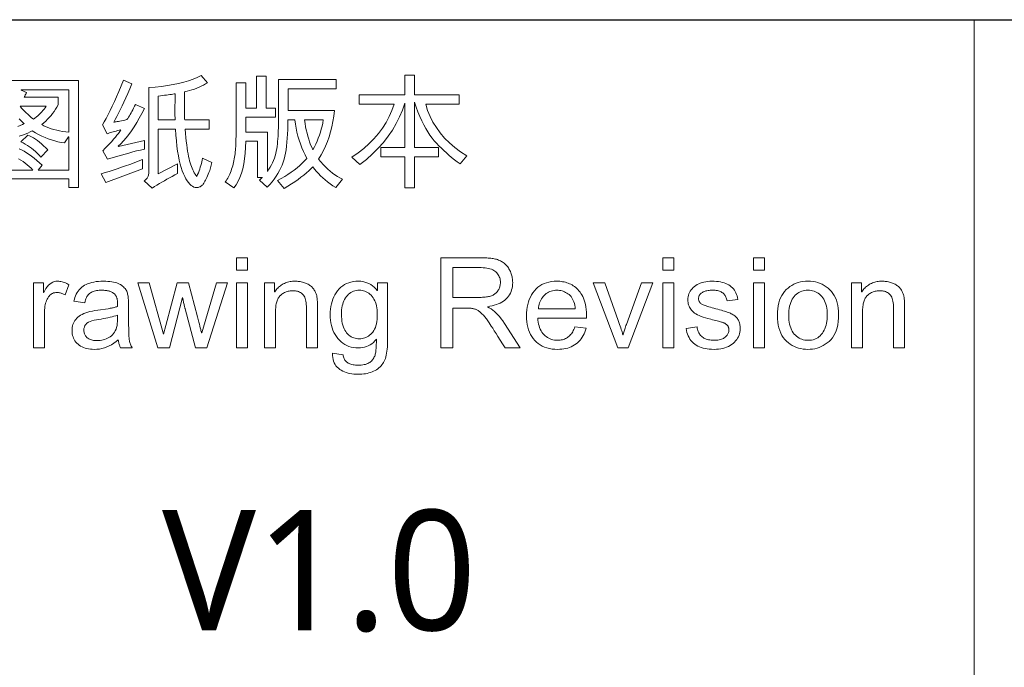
# Model space of a CAD drawing. Header units: millimetres. Extents: x 2163 to 2692, y -1564 to -1190.
# Tile 33 of 48: x 2630 to 2654, y -1517 to -1502. Entities that reach past the tile are written whole.
import ezdxf

# ---------------------------------------------------------------- set-up
doc = ezdxf.new("R2010")
doc.units = ezdxf.units.MM
doc.styles.get("Standard").update_dxf_attribs({"font": 'AcadEref.ttf'})

msp = doc.modelspace()

# ---------------------------------------------------------------- linework, layer by layer
at = {"color": 7, "lineweight": 25}
msp.add_line((2466.025, -1501.634), (2679.145, -1501.634), dxfattribs=at)
at = {"color": 7, "lineweight": 13}
msp.add_line((2653.081, -1549.154), (2653.081, -1501.634), dxfattribs=at)
for points in [[(2631.581, -1505.659), (2631.351, -1505.659), (2631.351, -1505.451), (2629.525, -1505.451), (2629.525, -1505.659), (2629.298, -1505.659), (2629.298, -1503.094), (2631.581, -1503.094)], [(2633.165, -1504.735), (2633.069, -1504.759), (2632.976, -1504.782), (2632.883, -1504.806), (2632.792, -1504.831), (2632.703, -1504.855), (2632.614, -1504.88), (2632.527, -1504.904), (2632.442, -1504.929), (2632.358, -1504.954), (2632.275, -1504.98), (2632.166, -1504.778), (2632.225, -1504.718), (2632.28, -1504.66), (2632.332, -1504.605), (2632.38, -1504.551), (2632.425, -1504.5), (2632.467, -1504.451), (2632.505, -1504.404), (2632.539, -1504.359), (2632.57, -1504.317), (2632.597, -1504.277), (2632.559, -1504.286), (2632.521, -1504.295), (2632.485, -1504.304), (2632.451, -1504.313), (2632.417, -1504.322), (2632.385, -1504.332), (2632.354, -1504.341), (2632.324, -1504.35), (2632.296, -1504.359), (2632.269, -1504.368), (2632.154, -1504.159), (2632.199, -1504.083), (2632.246, -1504.001), (2632.294, -1503.911), (2632.343, -1503.814), (2632.393, -1503.71), (2632.445, -1503.599), (2632.497, -1503.48), (2632.55, -1503.355), (2632.605, -1503.222), (2632.661, -1503.082), (2632.865, -1503.176), (2632.815, -1503.292), (2632.765, -1503.403), (2632.718, -1503.509), (2632.672, -1503.608), (2632.627, -1503.703), (2632.584, -1503.792), (2632.543, -1503.875), (2632.503, -1503.953), (2632.465, -1504.026), (2632.428, -1504.093), (2632.443, -1504.09), (2632.462, -1504.087), (2632.484, -1504.083), (2632.51, -1504.078), (2632.54, -1504.072), (2632.574, -1504.066), (2632.611, -1504.058), (2632.652, -1504.049), (2632.696, -1504.04), (2632.745, -1504.029), (2632.764, -1504), (2632.783, -1503.97), (2632.802, -1503.938), (2632.822, -1503.904), (2632.842, -1503.869), (2632.863, -1503.832), (2632.883, -1503.793), (2632.904, -1503.752), (2632.925, -1503.71), (2632.947, -1503.667), (2633.162, -1503.764), (2633.101, -1503.884), (2633.04, -1503.997), (2632.978, -1504.103), (2632.916, -1504.204), (2632.854, -1504.297), (2632.791, -1504.385), (2632.727, -1504.465), (2632.663, -1504.54), (2632.599, -1504.607), (2632.534, -1504.669), (2632.54, -1504.676), (2633.165, -1504.53)], [(2634.778, -1505.056), (2634.731, -1505.249), (2634.713, -1505.296), (2634.695, -1505.339), (2634.678, -1505.379), (2634.661, -1505.416), (2634.645, -1505.45), (2634.63, -1505.481), (2634.615, -1505.509), (2634.601, -1505.534), (2634.588, -1505.556), (2634.575, -1505.574), (2634.562, -1505.59), (2634.548, -1505.605), (2634.534, -1505.617), (2634.519, -1505.628), (2634.503, -1505.638), (2634.487, -1505.645), (2634.47, -1505.651), (2634.453, -1505.655), (2634.434, -1505.658), (2634.416, -1505.659), (2634.382, -1505.655), (2634.35, -1505.646), (2634.317, -1505.629), (2634.285, -1505.606), (2634.253, -1505.576), (2634.222, -1505.54), (2634.191, -1505.497), (2634.16, -1505.448), (2634.13, -1505.392), (2634.1, -1505.329), (2634.072, -1505.259), (2634.045, -1505.181), (2634.021, -1505.095), (2633.998, -1505), (2633.978, -1504.896), (2633.96, -1504.785), (2633.945, -1504.665), (2633.931, -1504.537), (2633.919, -1504.401), (2633.91, -1504.256), (2633.496, -1504.256), (2633.496, -1505.33), (2633.957, -1505.094), (2633.957, -1505.324), (2633.892, -1505.358), (2633.828, -1505.392), (2633.765, -1505.427), (2633.703, -1505.461), (2633.642, -1505.496), (2633.582, -1505.53), (2633.523, -1505.565), (2633.465, -1505.6), (2633.408, -1505.635), (2633.352, -1505.671), (2633.159, -1505.494), (2633.179, -1505.481), (2633.197, -1505.468), (2633.214, -1505.453), (2633.228, -1505.438), (2633.239, -1505.421), (2633.249, -1505.403), (2633.257, -1505.385), (2633.262, -1505.365), (2633.265, -1505.344), (2633.266, -1505.321), (2633.266, -1503.26), (2633.424, -1503.249), (2633.575, -1503.233), (2633.718, -1503.214), (2633.855, -1503.191), (2633.985, -1503.164), (2634.107, -1503.133), (2634.223, -1503.098), (2634.331, -1503.059), (2634.433, -1503.017), (2634.527, -1502.97), (2634.679, -1503.145), (2634.63, -1503.174), (2634.579, -1503.202), (2634.527, -1503.228), (2634.474, -1503.252), (2634.419, -1503.275), (2634.363, -1503.296), (2634.305, -1503.316), (2634.246, -1503.334), (2634.186, -1503.351), (2634.124, -1503.366), (2634.124, -1503.482), (2634.124, -1503.587), (2634.124, -1503.681), (2634.125, -1503.765), (2634.125, -1503.837), (2634.126, -1503.898), (2634.127, -1503.949), (2634.128, -1503.989), (2634.129, -1504.017), (2634.13, -1504.035), (2634.715, -1504.035), (2634.715, -1504.256), (2634.138, -1504.256), (2634.148, -1504.359), (2634.158, -1504.455), (2634.168, -1504.546), (2634.178, -1504.632), (2634.189, -1504.711), (2634.2, -1504.785), (2634.212, -1504.852), (2634.224, -1504.914), (2634.236, -1504.97), (2634.249, -1505.021), (2634.262, -1505.067), (2634.277, -1505.112), (2634.292, -1505.154), (2634.307, -1505.194), (2634.324, -1505.233), (2634.342, -1505.269), (2634.36, -1505.303), (2634.379, -1505.335), (2634.399, -1505.365), (2634.42, -1505.394), (2634.439, -1505.349), (2634.458, -1505.305), (2634.474, -1505.261), (2634.49, -1505.217), (2634.505, -1505.174), (2634.518, -1505.13), (2634.53, -1505.086), (2634.541, -1505.043), (2634.55, -1504.999), (2634.558, -1504.956)], [(2637.916, -1505.46), (2637.754, -1505.659), (2637.686, -1505.615), (2637.621, -1505.57), (2637.559, -1505.523), (2637.5, -1505.475), (2637.444, -1505.426), (2637.391, -1505.376), (2637.34, -1505.324), (2637.293, -1505.271), (2637.249, -1505.216), (2637.208, -1505.161), (2637.16, -1505.21), (2637.107, -1505.26), (2637.05, -1505.31), (2636.988, -1505.361), (2636.921, -1505.413), (2636.85, -1505.465), (2636.774, -1505.518), (2636.693, -1505.572), (2636.607, -1505.626), (2636.517, -1505.681), (2636.36, -1505.489), (2636.447, -1505.442), (2636.53, -1505.393), (2636.609, -1505.343), (2636.685, -1505.292), (2636.757, -1505.24), (2636.826, -1505.186), (2636.89, -1505.132), (2636.952, -1505.076), (2637.009, -1505.02), (2637.063, -1504.962), (2637.019, -1504.877), (2636.978, -1504.791), (2636.94, -1504.703), (2636.906, -1504.613), (2636.876, -1504.522), (2636.849, -1504.428), (2636.825, -1504.333), (2636.805, -1504.237), (2636.789, -1504.138), (2636.776, -1504.038), (2636.608, -1504.038), (2636.607, -1504.155), (2636.604, -1504.268), (2636.6, -1504.375), (2636.593, -1504.477), (2636.585, -1504.574), (2636.575, -1504.666), (2636.563, -1504.752), (2636.549, -1504.834), (2636.533, -1504.91), (2636.516, -1504.982), (2636.495, -1505.05), (2636.47, -1505.119), (2636.441, -1505.187), (2636.407, -1505.254), (2636.369, -1505.322), (2636.327, -1505.389), (2636.28, -1505.455), (2636.228, -1505.521), (2636.173, -1505.587), (2636.113, -1505.653), (2635.926, -1505.481), (2635.935, -1505.472), (2635.944, -1505.465), (2635.952, -1505.457), (2635.959, -1505.451), (2635.967, -1505.444), (2635.973, -1505.438), (2635.979, -1505.432), (2635.985, -1505.427), (2635.99, -1505.422), (2635.995, -1505.417), (2635.88, -1505.417), (2635.88, -1504.549), (2635.596, -1504.549), (2635.592, -1504.697), (2635.583, -1504.836), (2635.568, -1504.968), (2635.548, -1505.092), (2635.523, -1505.208), (2635.492, -1505.315), (2635.455, -1505.415), (2635.413, -1505.507), (2635.366, -1505.591), (2635.313, -1505.668), (2635.105, -1505.523), (2635.125, -1505.496), (2635.144, -1505.467), (2635.163, -1505.436), (2635.18, -1505.404), (2635.197, -1505.371), (2635.213, -1505.336), (2635.229, -1505.299), (2635.243, -1505.262), (2635.257, -1505.222), (2635.27, -1505.181), (2635.282, -1505.14), (2635.293, -1505.098), (2635.304, -1505.057), (2635.313, -1505.015), (2635.321, -1504.973), (2635.329, -1504.932), (2635.335, -1504.89), (2635.341, -1504.848), (2635.345, -1504.806), (2635.349, -1504.764), (2635.352, -1504.72), (2635.354, -1504.671), (2635.357, -1504.617), (2635.359, -1504.558), (2635.361, -1504.495), (2635.362, -1504.426), (2635.363, -1504.353), (2635.364, -1504.275), (2635.364, -1504.192), (2635.364, -1504.104), (2635.364, -1503.151), (2635.596, -1503.151), (2635.596, -1503.755), (2635.856, -1503.755), (2635.856, -1502.992), (2636.085, -1502.992), (2636.085, -1503.755), (2636.312, -1503.755), (2636.312, -1503.975), (2635.596, -1503.975), (2635.596, -1504.328), (2636.119, -1504.328), (2636.119, -1505.273), (2636.153, -1505.222), (2636.185, -1505.17), (2636.213, -1505.118), (2636.24, -1505.065), (2636.263, -1505.011), (2636.284, -1504.957), (2636.302, -1504.901), (2636.317, -1504.845), (2636.329, -1504.788), (2636.339, -1504.731), (2636.347, -1504.672), (2636.354, -1504.612), (2636.36, -1504.551), (2636.366, -1504.49), (2636.371, -1504.427), (2636.374, -1504.363), (2636.377, -1504.297), (2636.379, -1504.231), (2636.381, -1504.164), (2636.381, -1504.096), (2636.381, -1503.067), (2637.766, -1503.067), (2637.766, -1503.29), (2636.611, -1503.29), (2636.611, -1503.813), (2637.726, -1503.813), (2637.71, -1503.945), (2637.688, -1504.074), (2637.662, -1504.2), (2637.631, -1504.321), (2637.595, -1504.44), (2637.554, -1504.554), (2637.509, -1504.665), (2637.458, -1504.773), (2637.403, -1504.876), (2637.343, -1504.977), (2637.397, -1505.042), (2637.451, -1505.104), (2637.507, -1505.162), (2637.563, -1505.216), (2637.62, -1505.266), (2637.677, -1505.313), (2637.736, -1505.355), (2637.795, -1505.394), (2637.855, -1505.429)], [(2640.901, -1504.901), (2640.738, -1505.094), (2640.669, -1505.043), (2640.602, -1504.991), (2640.537, -1504.937), (2640.473, -1504.883), (2640.411, -1504.827), (2640.35, -1504.771), (2640.29, -1504.713), (2640.232, -1504.655), (2640.176, -1504.596), (2640.121, -1504.535), (2640.068, -1504.471), (2640.016, -1504.401), (2639.965, -1504.324), (2639.915, -1504.241), (2639.867, -1504.152), (2639.819, -1504.056), (2639.773, -1503.954), (2639.729, -1503.846), (2639.685, -1503.732), (2639.643, -1503.611), (2639.643, -1504.7), (2640.225, -1504.7), (2640.225, -1504.919), (2639.643, -1504.919), (2639.643, -1505.662), (2639.413, -1505.662), (2639.413, -1504.919), (2638.834, -1504.919), (2638.834, -1504.7), (2639.41, -1504.7), (2639.41, -1503.634), (2639.354, -1503.803), (2639.286, -1503.966), (2639.207, -1504.125), (2639.116, -1504.28), (2639.014, -1504.43), (2638.9, -1504.575), (2638.775, -1504.715), (2638.638, -1504.851), (2638.49, -1504.983), (2638.33, -1505.109), (2638.143, -1504.929), (2638.291, -1504.827), (2638.429, -1504.72), (2638.556, -1504.606), (2638.673, -1504.488), (2638.78, -1504.363), (2638.876, -1504.233), (2638.963, -1504.098), (2639.039, -1503.957), (2639.104, -1503.81), (2639.16, -1503.658), (2638.321, -1503.658), (2638.321, -1503.438), (2639.413, -1503.438), (2639.413, -1502.964), (2639.643, -1502.964), (2639.643, -1503.438), (2640.72, -1503.438), (2640.72, -1503.658), (2639.914, -1503.658), (2639.961, -1503.808), (2640.019, -1503.952), (2640.088, -1504.09), (2640.17, -1504.223), (2640.263, -1504.35), (2640.367, -1504.472), (2640.483, -1504.588), (2640.611, -1504.698), (2640.75, -1504.803)], [(2631.351, -1504.328), (2631.351, -1503.315), (2630.205, -1503.315), (2630.205, -1503.321), (2630.337, -1503.378), (2630.333, -1503.387), (2630.328, -1503.397), (2630.323, -1503.407), (2630.318, -1503.417), (2630.312, -1503.428), (2630.305, -1503.439), (2630.299, -1503.451), (2630.292, -1503.464), (2630.284, -1503.477), (2630.277, -1503.49), (2631.094, -1503.49), (2631.094, -1503.677), (2631.064, -1503.731), (2631.032, -1503.783), (2630.998, -1503.834), (2630.961, -1503.884), (2630.923, -1503.932), (2630.882, -1503.978), (2630.84, -1504.023), (2630.795, -1504.067), (2630.748, -1504.109), (2630.7, -1504.15), (2630.753, -1504.179), (2630.809, -1504.206), (2630.868, -1504.23), (2630.929, -1504.251), (2630.993, -1504.27), (2631.059, -1504.287), (2631.128, -1504.301), (2631.2, -1504.313), (2631.274, -1504.322)], [(2633.904, -1503.41), (2633.876, -1503.415), (2633.845, -1503.42), (2633.811, -1503.425), (2633.774, -1503.43), (2633.734, -1503.435), (2633.692, -1503.441), (2633.647, -1503.446), (2633.6, -1503.452), (2633.549, -1503.459), (2633.496, -1503.465), (2633.496, -1504.035), (2633.9, -1504.035), (2633.899, -1504.014), (2633.898, -1503.992), (2633.898, -1503.97), (2633.897, -1503.948), (2633.896, -1503.925), (2633.896, -1503.902), (2633.896, -1503.879), (2633.896, -1503.855), (2633.895, -1503.83), (2633.895, -1503.805), (2633.895, -1503.775), (2633.896, -1503.742), (2633.896, -1503.707), (2633.897, -1503.671), (2633.898, -1503.632), (2633.899, -1503.592), (2633.9, -1503.549), (2633.901, -1503.505), (2633.903, -1503.459)], [(2630.807, -1503.709), (2630.185, -1503.709), (2630.199, -1503.73), (2630.217, -1503.752), (2630.238, -1503.777), (2630.264, -1503.804), (2630.293, -1503.834), (2630.327, -1503.867), (2630.364, -1503.901), (2630.405, -1503.939), (2630.45, -1503.978), (2630.499, -1504.02), (2630.536, -1503.994), (2630.571, -1503.966), (2630.606, -1503.938), (2630.638, -1503.908), (2630.67, -1503.878), (2630.7, -1503.846), (2630.729, -1503.814), (2630.756, -1503.78), (2630.782, -1503.745)], [(2637.455, -1504.038), (2637.006, -1504.038), (2637.018, -1504.121), (2637.032, -1504.202), (2637.048, -1504.279), (2637.066, -1504.355), (2637.085, -1504.428), (2637.106, -1504.498), (2637.129, -1504.566), (2637.153, -1504.631), (2637.18, -1504.694), (2637.208, -1504.754), (2637.244, -1504.686), (2637.277, -1504.617), (2637.308, -1504.547), (2637.337, -1504.477), (2637.363, -1504.406), (2637.387, -1504.334), (2637.407, -1504.261), (2637.426, -1504.187), (2637.442, -1504.113)], [(2630.85, -1504.757), (2630.677, -1504.927), (2630.636, -1504.88), (2630.593, -1504.836), (2630.549, -1504.793), (2630.503, -1504.753), (2630.456, -1504.716), (2630.407, -1504.68), (2630.357, -1504.647), (2630.306, -1504.616), (2630.253, -1504.588), (2630.199, -1504.561), (2630.364, -1504.403), (2630.409, -1504.421), (2630.454, -1504.443), (2630.501, -1504.469), (2630.548, -1504.498), (2630.596, -1504.532), (2630.645, -1504.569), (2630.695, -1504.61), (2630.746, -1504.655), (2630.798, -1504.704)], [(2633.119, -1505.212), (2632.235, -1505.538), (2632.123, -1505.33), (2632.219, -1505.301), (2632.316, -1505.271), (2632.414, -1505.24), (2632.512, -1505.208), (2632.611, -1505.174), (2632.711, -1505.14), (2632.812, -1505.104), (2632.914, -1505.067), (2633.016, -1505.029), (2633.119, -1504.99)], [(2635.637, -1507.643), (2635.372, -1507.643), (2635.372, -1507.343), (2635.637, -1507.343)], [(2642.18, -1509.503), (2641.821, -1509.503), (2641.759, -1509.405), (2641.702, -1509.315), (2641.649, -1509.232), (2641.602, -1509.158), (2641.559, -1509.091), (2641.522, -1509.033), (2641.489, -1508.982), (2641.461, -1508.939), (2641.438, -1508.904), (2641.42, -1508.877), (2641.404, -1508.854), (2641.388, -1508.831), (2641.372, -1508.81), (2641.356, -1508.789), (2641.34, -1508.769), (2641.323, -1508.749), (2641.307, -1508.73), (2641.29, -1508.712), (2641.273, -1508.694), (2641.256, -1508.677), (2641.239, -1508.661), (2641.222, -1508.646), (2641.205, -1508.633), (2641.188, -1508.62), (2641.172, -1508.609), (2641.156, -1508.599), (2641.14, -1508.59), (2641.124, -1508.583), (2641.109, -1508.577), (2641.094, -1508.572), (2641.078, -1508.567), (2641.061, -1508.564), (2641.044, -1508.56), (2641.025, -1508.558), (2641.005, -1508.555), (2640.985, -1508.553), (2640.963, -1508.552), (2640.941, -1508.55), (2640.917, -1508.55), (2640.893, -1508.55), (2640.563, -1508.55), (2640.563, -1509.503), (2640.277, -1509.503), (2640.277, -1507.343), (2641.233, -1507.343), (2641.271, -1507.343), (2641.309, -1507.344), (2641.345, -1507.345), (2641.38, -1507.347), (2641.413, -1507.349), (2641.445, -1507.352), (2641.476, -1507.355), (2641.506, -1507.359), (2641.534, -1507.363), (2641.561, -1507.368), (2641.588, -1507.373), (2641.613, -1507.38), (2641.638, -1507.388), (2641.662, -1507.397), (2641.686, -1507.407), (2641.709, -1507.418), (2641.731, -1507.43), (2641.753, -1507.443), (2641.774, -1507.458), (2641.794, -1507.473), (2641.814, -1507.49), (2641.833, -1507.507), (2641.85, -1507.525), (2641.867, -1507.544), (2641.883, -1507.564), (2641.898, -1507.585), (2641.912, -1507.606), (2641.925, -1507.629), (2641.937, -1507.652), (2641.948, -1507.676), (2641.958, -1507.7), (2641.968, -1507.725), (2641.976, -1507.75), (2641.983, -1507.776), (2641.989, -1507.801), (2641.993, -1507.827), (2641.997, -1507.854), (2642, -1507.88), (2642.001, -1507.907), (2642.002, -1507.934), (2642, -1507.982), (2641.996, -1508.028), (2641.988, -1508.072), (2641.977, -1508.114), (2641.963, -1508.154), (2641.946, -1508.193), (2641.926, -1508.229), (2641.903, -1508.264), (2641.877, -1508.296), (2641.847, -1508.327), (2641.815, -1508.356), (2641.78, -1508.382), (2641.742, -1508.407), (2641.701, -1508.429), (2641.657, -1508.449), (2641.611, -1508.466), (2641.561, -1508.482), (2641.509, -1508.495), (2641.454, -1508.507), (2641.396, -1508.516), (2641.396, -1508.522), (2641.44, -1508.543), (2641.482, -1508.568), (2641.524, -1508.597), (2641.565, -1508.631), (2641.606, -1508.668), (2641.647, -1508.709), (2641.687, -1508.755), (2641.726, -1508.804), (2641.765, -1508.857), (2641.803, -1508.915)], [(2645.868, -1507.643), (2645.603, -1507.643), (2645.603, -1507.343), (2645.868, -1507.343)], [(2648.047, -1507.643), (2647.782, -1507.643), (2647.782, -1507.343), (2648.047, -1507.343)], [(2640.563, -1508.293), (2641.175, -1508.293), (2641.212, -1508.293), (2641.247, -1508.292), (2641.28, -1508.29), (2641.312, -1508.288), (2641.342, -1508.285), (2641.37, -1508.282), (2641.397, -1508.278), (2641.423, -1508.273), (2641.447, -1508.268), (2641.469, -1508.262), (2641.491, -1508.255), (2641.511, -1508.246), (2641.53, -1508.237), (2641.549, -1508.227), (2641.567, -1508.215), (2641.584, -1508.202), (2641.6, -1508.188), (2641.615, -1508.173), (2641.629, -1508.156), (2641.643, -1508.139), (2641.655, -1508.12), (2641.666, -1508.101), (2641.676, -1508.082), (2641.684, -1508.062), (2641.691, -1508.042), (2641.697, -1508.021), (2641.702, -1508), (2641.705, -1507.978), (2641.707, -1507.956), (2641.707, -1507.934), (2641.706, -1507.905), (2641.703, -1507.877), (2641.698, -1507.849), (2641.69, -1507.823), (2641.68, -1507.797), (2641.669, -1507.773), (2641.655, -1507.749), (2641.638, -1507.726), (2641.62, -1507.704), (2641.6, -1507.683), (2641.577, -1507.664), (2641.551, -1507.646), (2641.523, -1507.631), (2641.491, -1507.617), (2641.457, -1507.606), (2641.42, -1507.597), (2641.381, -1507.589), (2641.338, -1507.584), (2641.293, -1507.581), (2641.245, -1507.58), (2640.563, -1507.58)], [(2631.352, -1507.988), (2631.261, -1508.233), (2631.241, -1508.222), (2631.222, -1508.212), (2631.202, -1508.204), (2631.183, -1508.196), (2631.163, -1508.19), (2631.144, -1508.185), (2631.125, -1508.181), (2631.106, -1508.178), (2631.087, -1508.176), (2631.068, -1508.175), (2631.039, -1508.177), (2631.011, -1508.181), (2630.985, -1508.187), (2630.96, -1508.197), (2630.937, -1508.209), (2630.915, -1508.223), (2630.895, -1508.241), (2630.876, -1508.261), (2630.859, -1508.283), (2630.843, -1508.309), (2630.828, -1508.336), (2630.815, -1508.366), (2630.803, -1508.398), (2630.793, -1508.432), (2630.785, -1508.469), (2630.778, -1508.507), (2630.773, -1508.548), (2630.769, -1508.59), (2630.767, -1508.635), (2630.766, -1508.682), (2630.766, -1509.503), (2630.501, -1509.503), (2630.501, -1507.94), (2630.742, -1507.94), (2630.742, -1508.175), (2630.748, -1508.175), (2630.774, -1508.124), (2630.802, -1508.078), (2630.831, -1508.037), (2630.862, -1508.002), (2630.894, -1507.972), (2630.928, -1507.948), (2630.964, -1507.929), (2631.001, -1507.915), (2631.04, -1507.907), (2631.08, -1507.904), (2631.107, -1507.905), (2631.134, -1507.908), (2631.161, -1507.912), (2631.188, -1507.918), (2631.216, -1507.925), (2631.243, -1507.934), (2631.27, -1507.945), (2631.298, -1507.958), (2631.325, -1507.972)], [(2632.87, -1509.503), (2632.591, -1509.503), (2632.584, -1509.488), (2632.577, -1509.472), (2632.57, -1509.455), (2632.564, -1509.437), (2632.559, -1509.418), (2632.553, -1509.398), (2632.549, -1509.377), (2632.544, -1509.356), (2632.54, -1509.333), (2632.537, -1509.31), (2632.483, -1509.354), (2632.429, -1509.393), (2632.373, -1509.427), (2632.317, -1509.457), (2632.26, -1509.482), (2632.202, -1509.503), (2632.143, -1509.519), (2632.083, -1509.531), (2632.022, -1509.537), (2631.961, -1509.54), (2631.912, -1509.538), (2631.866, -1509.535), (2631.822, -1509.529), (2631.78, -1509.52), (2631.739, -1509.509), (2631.701, -1509.495), (2631.666, -1509.479), (2631.632, -1509.461), (2631.6, -1509.439), (2631.57, -1509.416), (2631.543, -1509.39), (2631.519, -1509.363), (2631.497, -1509.335), (2631.479, -1509.304), (2631.463, -1509.272), (2631.45, -1509.239), (2631.44, -1509.204), (2631.433, -1509.167), (2631.429, -1509.129), (2631.427, -1509.089), (2631.429, -1509.051), (2631.433, -1509.014), (2631.44, -1508.978), (2631.449, -1508.944), (2631.462, -1508.911), (2631.477, -1508.88), (2631.495, -1508.85), (2631.516, -1508.822), (2631.539, -1508.794), (2631.565, -1508.768), (2631.595, -1508.744), (2631.628, -1508.721), (2631.666, -1508.7), (2631.708, -1508.681), (2631.754, -1508.664), (2631.803, -1508.648), (2631.857, -1508.634), (2631.915, -1508.621), (2631.977, -1508.61), (2632.043, -1508.601), (2632.291, -1508.564), (2632.318, -1508.56), (2632.344, -1508.555), (2632.37, -1508.55), (2632.394, -1508.545), (2632.417, -1508.54), (2632.44, -1508.534), (2632.461, -1508.528), (2632.481, -1508.522), (2632.501, -1508.516), (2632.519, -1508.51), (2632.519, -1508.487), (2632.519, -1508.465), (2632.519, -1508.445), (2632.518, -1508.426), (2632.517, -1508.408), (2632.517, -1508.392), (2632.516, -1508.377), (2632.515, -1508.364), (2632.513, -1508.352), (2632.512, -1508.341), (2632.51, -1508.331), (2632.508, -1508.321), (2632.505, -1508.311), (2632.501, -1508.301), (2632.497, -1508.291), (2632.493, -1508.281), (2632.487, -1508.27), (2632.482, -1508.26), (2632.475, -1508.249), (2632.468, -1508.239), (2632.461, -1508.228), (2632.452, -1508.218), (2632.443, -1508.209), (2632.433, -1508.2), (2632.421, -1508.191), (2632.409, -1508.182), (2632.397, -1508.175), (2632.383, -1508.167), (2632.368, -1508.16), (2632.353, -1508.153), (2632.336, -1508.147), (2632.319, -1508.142), (2632.3, -1508.137), (2632.28, -1508.132), (2632.26, -1508.129), (2632.238, -1508.126), (2632.215, -1508.124), (2632.191, -1508.122), (2632.165, -1508.121), (2632.139, -1508.121), (2632.106, -1508.121), (2632.074, -1508.123), (2632.043, -1508.127), (2632.014, -1508.131), (2631.986, -1508.137), (2631.96, -1508.144), (2631.935, -1508.152), (2631.911, -1508.161), (2631.889, -1508.172), (2631.869, -1508.184), (2631.849, -1508.198), (2631.831, -1508.214), (2631.815, -1508.232), (2631.799, -1508.252), (2631.785, -1508.275), (2631.772, -1508.299), (2631.76, -1508.326), (2631.75, -1508.355), (2631.74, -1508.387), (2631.732, -1508.42), (2631.473, -1508.386), (2631.483, -1508.339), (2631.496, -1508.295), (2631.511, -1508.253), (2631.529, -1508.213), (2631.549, -1508.176), (2631.573, -1508.141), (2631.599, -1508.108), (2631.627, -1508.078), (2631.659, -1508.05), (2631.693, -1508.025), (2631.729, -1508.002), (2631.769, -1507.982), (2631.811, -1507.963), (2631.855, -1507.948), (2631.903, -1507.934), (2631.953, -1507.924), (2632.005, -1507.915), (2632.06, -1507.909), (2632.118, -1507.905), (2632.179, -1507.904), (2632.234, -1507.905), (2632.285, -1507.908), (2632.334, -1507.912), (2632.38, -1507.918), (2632.423, -1507.925), (2632.463, -1507.934), (2632.5, -1507.945), (2632.533, -1507.958), (2632.564, -1507.972), (2632.592, -1507.987), (2632.618, -1508.004), (2632.641, -1508.022), (2632.662, -1508.041), (2632.681, -1508.06), (2632.699, -1508.079), (2632.714, -1508.1), (2632.727, -1508.121), (2632.738, -1508.143), (2632.747, -1508.165), (2632.754, -1508.189), (2632.76, -1508.213), (2632.765, -1508.238), (2632.77, -1508.265), (2632.774, -1508.294), (2632.777, -1508.323), (2632.78, -1508.354), (2632.782, -1508.387), (2632.783, -1508.421), (2632.784, -1508.456), (2632.784, -1508.492), (2632.784, -1508.849), (2632.785, -1508.912), (2632.785, -1508.97), (2632.786, -1509.025), (2632.786, -1509.075), (2632.788, -1509.121), (2632.789, -1509.162), (2632.791, -1509.2), (2632.792, -1509.232), (2632.795, -1509.261), (2632.797, -1509.286), (2632.8, -1509.308), (2632.804, -1509.33), (2632.809, -1509.352), (2632.815, -1509.374), (2632.821, -1509.396), (2632.829, -1509.417), (2632.838, -1509.439), (2632.848, -1509.46), (2632.858, -1509.482)], [(2635.154, -1507.94), (2634.663, -1509.503), (2634.388, -1509.503), (2634.14, -1508.564), (2634.139, -1508.563), (2634.138, -1508.559), (2634.137, -1508.553), (2634.134, -1508.544), (2634.132, -1508.533), (2634.128, -1508.519), (2634.124, -1508.502), (2634.12, -1508.483), (2634.115, -1508.462), (2634.109, -1508.438), (2634.103, -1508.413), (2634.098, -1508.392), (2634.094, -1508.372), (2634.09, -1508.355), (2634.087, -1508.34), (2634.084, -1508.327), (2634.082, -1508.317), (2634.081, -1508.308), (2634.08, -1508.303), (2634.08, -1508.299), (2634.074, -1508.299), (2633.763, -1509.503), (2633.486, -1509.503), (2633.005, -1507.94), (2633.281, -1507.94), (2633.621, -1509.177), (2633.674, -1508.967), (2633.953, -1507.94), (2634.225, -1507.94), (2634.436, -1508.759), (2634.453, -1508.824), (2634.468, -1508.883), (2634.482, -1508.936), (2634.494, -1508.983), (2634.505, -1509.024), (2634.514, -1509.06), (2634.521, -1509.09), (2634.527, -1509.113), (2634.531, -1509.131), (2634.533, -1509.143), (2634.539, -1509.143), (2634.894, -1507.94)], [(2635.637, -1509.503), (2635.372, -1509.503), (2635.372, -1507.94), (2635.637, -1507.94)], [(2637.32, -1509.503), (2637.053, -1509.503), (2637.053, -1508.553), (2637.052, -1508.506), (2637.049, -1508.462), (2637.045, -1508.422), (2637.039, -1508.384), (2637.031, -1508.35), (2637.022, -1508.318), (2637.011, -1508.29), (2636.998, -1508.264), (2636.983, -1508.242), (2636.967, -1508.222), (2636.949, -1508.205), (2636.93, -1508.19), (2636.909, -1508.177), (2636.887, -1508.165), (2636.864, -1508.155), (2636.839, -1508.147), (2636.813, -1508.141), (2636.786, -1508.136), (2636.757, -1508.134), (2636.727, -1508.133), (2636.704, -1508.133), (2636.681, -1508.135), (2636.658, -1508.138), (2636.635, -1508.142), (2636.613, -1508.147), (2636.59, -1508.153), (2636.568, -1508.161), (2636.547, -1508.169), (2636.525, -1508.179), (2636.504, -1508.19), (2636.484, -1508.202), (2636.464, -1508.215), (2636.446, -1508.229), (2636.43, -1508.244), (2636.414, -1508.259), (2636.4, -1508.276), (2636.386, -1508.294), (2636.375, -1508.312), (2636.364, -1508.332), (2636.355, -1508.352), (2636.346, -1508.374), (2636.339, -1508.397), (2636.332, -1508.423), (2636.326, -1508.45), (2636.321, -1508.478), (2636.317, -1508.509), (2636.314, -1508.541), (2636.312, -1508.575), (2636.311, -1508.611), (2636.31, -1508.648), (2636.31, -1509.503), (2636.045, -1509.503), (2636.045, -1507.94), (2636.284, -1507.94), (2636.284, -1508.161), (2636.29, -1508.161), (2636.307, -1508.136), (2636.325, -1508.112), (2636.344, -1508.089), (2636.363, -1508.068), (2636.383, -1508.048), (2636.405, -1508.03), (2636.426, -1508.013), (2636.449, -1507.997), (2636.472, -1507.982), (2636.497, -1507.968), (2636.522, -1507.956), (2636.547, -1507.945), (2636.574, -1507.936), (2636.601, -1507.927), (2636.629, -1507.92), (2636.658, -1507.914), (2636.688, -1507.91), (2636.719, -1507.907), (2636.75, -1507.905), (2636.782, -1507.904), (2636.806, -1507.905), (2636.831, -1507.906), (2636.856, -1507.908), (2636.88, -1507.911), (2636.905, -1507.915), (2636.929, -1507.92), (2636.954, -1507.926), (2636.978, -1507.933), (2637.002, -1507.94), (2637.026, -1507.948), (2637.05, -1507.958), (2637.073, -1507.968), (2637.094, -1507.979), (2637.115, -1507.991), (2637.134, -1508.004), (2637.153, -1508.017), (2637.17, -1508.032), (2637.186, -1508.047), (2637.201, -1508.064), (2637.216, -1508.081), (2637.229, -1508.099), (2637.241, -1508.117), (2637.252, -1508.135), (2637.262, -1508.154), (2637.272, -1508.172), (2637.28, -1508.191), (2637.287, -1508.211), (2637.293, -1508.23), (2637.298, -1508.25), (2637.302, -1508.27), (2637.305, -1508.29), (2637.308, -1508.313), (2637.311, -1508.336), (2637.313, -1508.361), (2637.315, -1508.388), (2637.317, -1508.415), (2637.318, -1508.445), (2637.319, -1508.475), (2637.319, -1508.507), (2637.32, -1508.541)], [(2639.001, -1509.292), (2639, -1509.357), (2638.998, -1509.419), (2638.995, -1509.477), (2638.99, -1509.532), (2638.984, -1509.583), (2638.977, -1509.631), (2638.968, -1509.676), (2638.958, -1509.717), (2638.947, -1509.755), (2638.934, -1509.789), (2638.92, -1509.822), (2638.904, -1509.852), (2638.885, -1509.881), (2638.865, -1509.909), (2638.842, -1509.936), (2638.818, -1509.96), (2638.791, -1509.984), (2638.762, -1510.006), (2638.732, -1510.026), (2638.699, -1510.045), (2638.664, -1510.062), (2638.628, -1510.078), (2638.591, -1510.092), (2638.553, -1510.104), (2638.513, -1510.114), (2638.471, -1510.122), (2638.429, -1510.128), (2638.385, -1510.133), (2638.34, -1510.136), (2638.293, -1510.136), (2638.241, -1510.135), (2638.191, -1510.132), (2638.142, -1510.126), (2638.095, -1510.118), (2638.05, -1510.107), (2638.007, -1510.094), (2637.965, -1510.079), (2637.926, -1510.061), (2637.888, -1510.041), (2637.851, -1510.019), (2637.818, -1509.993), (2637.788, -1509.965), (2637.761, -1509.934), (2637.738, -1509.9), (2637.719, -1509.863), (2637.703, -1509.823), (2637.691, -1509.78), (2637.682, -1509.734), (2637.676, -1509.685), (2637.675, -1509.633), (2637.932, -1509.672), (2637.936, -1509.696), (2637.941, -1509.719), (2637.948, -1509.741), (2637.956, -1509.761), (2637.966, -1509.781), (2637.977, -1509.799), (2637.99, -1509.815), (2638.004, -1509.831), (2638.019, -1509.845), (2638.036, -1509.858), (2638.055, -1509.87), (2638.075, -1509.88), (2638.097, -1509.89), (2638.12, -1509.898), (2638.144, -1509.904), (2638.171, -1509.91), (2638.198, -1509.914), (2638.228, -1509.917), (2638.258, -1509.919), (2638.291, -1509.92), (2638.331, -1509.919), (2638.369, -1509.916), (2638.404, -1509.912), (2638.438, -1509.906), (2638.469, -1509.899), (2638.498, -1509.89), (2638.525, -1509.879), (2638.55, -1509.866), (2638.572, -1509.852), (2638.593, -1509.836), (2638.611, -1509.819), (2638.628, -1509.801), (2638.643, -1509.782), (2638.657, -1509.763), (2638.67, -1509.743), (2638.681, -1509.722), (2638.69, -1509.7), (2638.698, -1509.678), (2638.705, -1509.655), (2638.71, -1509.631), (2638.714, -1509.606), (2638.717, -1509.579), (2638.721, -1509.55), (2638.723, -1509.52), (2638.726, -1509.487), (2638.728, -1509.453), (2638.729, -1509.417), (2638.73, -1509.379), (2638.731, -1509.34), (2638.731, -1509.298), (2638.696, -1509.337), (2638.659, -1509.372), (2638.62, -1509.403), (2638.579, -1509.429), (2638.536, -1509.452), (2638.492, -1509.47), (2638.446, -1509.484), (2638.398, -1509.495), (2638.348, -1509.501), (2638.296, -1509.503), (2638.237, -1509.501), (2638.179, -1509.494), (2638.124, -1509.483), (2638.072, -1509.467), (2638.021, -1509.447), (2637.974, -1509.422), (2637.928, -1509.392), (2637.885, -1509.359), (2637.845, -1509.32), (2637.807, -1509.277), (2637.771, -1509.231), (2637.74, -1509.183), (2637.712, -1509.132), (2637.688, -1509.078), (2637.668, -1509.023), (2637.651, -1508.964), (2637.638, -1508.904), (2637.629, -1508.841), (2637.623, -1508.776), (2637.622, -1508.709), (2637.623, -1508.641), (2637.629, -1508.575), (2637.638, -1508.512), (2637.65, -1508.451), (2637.667, -1508.393), (2637.686, -1508.336), (2637.71, -1508.282), (2637.737, -1508.231), (2637.767, -1508.181), (2637.801, -1508.134), (2637.839, -1508.09), (2637.879, -1508.051), (2637.922, -1508.017), (2637.967, -1507.987), (2638.016, -1507.962), (2638.067, -1507.941), (2638.121, -1507.925), (2638.178, -1507.913), (2638.237, -1507.907), (2638.299, -1507.904), (2638.354, -1507.906), (2638.406, -1507.913), (2638.456, -1507.924), (2638.504, -1507.94), (2638.551, -1507.96), (2638.595, -1507.984), (2638.637, -1508.013), (2638.677, -1508.047), (2638.714, -1508.084), (2638.75, -1508.127), (2638.756, -1508.127), (2638.756, -1507.94), (2639.001, -1507.94)], [(2643.774, -1508.788), (2642.603, -1508.788), (2642.608, -1508.839), (2642.614, -1508.887), (2642.623, -1508.933), (2642.635, -1508.976), (2642.648, -1509.017), (2642.664, -1509.055), (2642.683, -1509.091), (2642.703, -1509.125), (2642.726, -1509.156), (2642.751, -1509.185), (2642.778, -1509.211), (2642.807, -1509.234), (2642.836, -1509.255), (2642.867, -1509.272), (2642.9, -1509.287), (2642.933, -1509.3), (2642.968, -1509.309), (2643.004, -1509.316), (2643.042, -1509.32), (2643.081, -1509.322), (2643.11, -1509.321), (2643.139, -1509.318), (2643.167, -1509.314), (2643.194, -1509.309), (2643.22, -1509.302), (2643.245, -1509.293), (2643.269, -1509.282), (2643.292, -1509.27), (2643.314, -1509.257), (2643.335, -1509.241), (2643.356, -1509.224), (2643.375, -1509.206), (2643.393, -1509.186), (2643.41, -1509.164), (2643.426, -1509.141), (2643.442, -1509.116), (2643.456, -1509.089), (2643.469, -1509.061), (2643.482, -1509.031), (2643.493, -1508.999), (2643.766, -1509.033), (2643.751, -1509.081), (2643.735, -1509.126), (2643.716, -1509.169), (2643.695, -1509.21), (2643.672, -1509.249), (2643.646, -1509.286), (2643.619, -1509.32), (2643.589, -1509.352), (2643.557, -1509.381), (2643.523, -1509.409), (2643.486, -1509.433), (2643.448, -1509.456), (2643.409, -1509.475), (2643.367, -1509.493), (2643.324, -1509.507), (2643.279, -1509.519), (2643.232, -1509.528), (2643.183, -1509.534), (2643.133, -1509.538), (2643.081, -1509.54), (2643.012, -1509.538), (2642.946, -1509.531), (2642.883, -1509.52), (2642.823, -1509.505), (2642.767, -1509.486), (2642.713, -1509.462), (2642.663, -1509.434), (2642.616, -1509.402), (2642.571, -1509.365), (2642.53, -1509.324), (2642.493, -1509.279), (2642.459, -1509.231), (2642.429, -1509.18), (2642.403, -1509.126), (2642.382, -1509.068), (2642.364, -1509.008), (2642.35, -1508.944), (2642.34, -1508.877), (2642.334, -1508.807), (2642.332, -1508.734), (2642.334, -1508.661), (2642.34, -1508.591), (2642.349, -1508.524), (2642.363, -1508.46), (2642.38, -1508.399), (2642.401, -1508.34), (2642.426, -1508.285), (2642.455, -1508.232), (2642.488, -1508.181), (2642.524, -1508.134), (2642.564, -1508.09), (2642.608, -1508.051), (2642.654, -1508.017), (2642.703, -1507.987), (2642.756, -1507.962), (2642.812, -1507.941), (2642.87, -1507.925), (2642.932, -1507.913), (2642.998, -1507.907), (2643.066, -1507.904), (2643.1, -1507.905), (2643.134, -1507.907), (2643.167, -1507.911), (2643.201, -1507.916), (2643.234, -1507.923), (2643.266, -1507.931), (2643.299, -1507.941), (2643.331, -1507.952), (2643.363, -1507.965), (2643.395, -1507.979), (2643.426, -1507.995), (2643.457, -1508.014), (2643.486, -1508.034), (2643.514, -1508.056), (2643.542, -1508.081), (2643.568, -1508.107), (2643.593, -1508.136), (2643.618, -1508.167), (2643.641, -1508.2), (2643.664, -1508.235), (2643.685, -1508.273), (2643.704, -1508.315), (2643.72, -1508.361), (2643.735, -1508.41), (2643.747, -1508.464), (2643.757, -1508.521), (2643.765, -1508.582), (2643.77, -1508.647), (2643.773, -1508.716)], [(2645.364, -1507.94), (2644.773, -1509.503), (2644.526, -1509.503), (2643.932, -1507.94), (2644.212, -1507.94), (2644.535, -1508.844), (2644.552, -1508.894), (2644.568, -1508.94), (2644.583, -1508.983), (2644.596, -1509.023), (2644.608, -1509.059), (2644.618, -1509.093), (2644.627, -1509.122), (2644.634, -1509.149), (2644.64, -1509.172), (2644.644, -1509.192), (2644.65, -1509.192), (2644.655, -1509.172), (2644.661, -1509.152), (2644.667, -1509.13), (2644.674, -1509.106), (2644.682, -1509.081), (2644.69, -1509.055), (2644.699, -1509.028), (2644.709, -1509), (2644.72, -1508.97), (2644.731, -1508.939), (2645.093, -1507.94)], [(2645.868, -1509.503), (2645.603, -1509.503), (2645.603, -1507.94), (2645.868, -1507.94)], [(2647.146, -1508.377), (2647.141, -1508.352), (2647.136, -1508.328), (2647.129, -1508.306), (2647.121, -1508.285), (2647.111, -1508.265), (2647.1, -1508.246), (2647.087, -1508.229), (2647.074, -1508.213), (2647.058, -1508.198), (2647.042, -1508.185), (2647.024, -1508.173), (2647.005, -1508.162), (2646.984, -1508.152), (2646.962, -1508.144), (2646.939, -1508.137), (2646.914, -1508.131), (2646.888, -1508.127), (2646.861, -1508.123), (2646.832, -1508.121), (2646.802, -1508.121), (2646.773, -1508.121), (2646.744, -1508.123), (2646.717, -1508.125), (2646.69, -1508.129), (2646.665, -1508.134), (2646.641, -1508.139), (2646.618, -1508.146), (2646.597, -1508.154), (2646.576, -1508.163), (2646.557, -1508.172), (2646.539, -1508.183), (2646.523, -1508.195), (2646.509, -1508.208), (2646.497, -1508.221), (2646.487, -1508.236), (2646.478, -1508.251), (2646.472, -1508.268), (2646.467, -1508.285), (2646.464, -1508.303), (2646.463, -1508.323), (2646.464, -1508.341), (2646.466, -1508.358), (2646.47, -1508.374), (2646.475, -1508.388), (2646.482, -1508.402), (2646.49, -1508.415), (2646.5, -1508.427), (2646.511, -1508.437), (2646.524, -1508.447), (2646.538, -1508.455), (2646.554, -1508.463), (2646.573, -1508.472), (2646.596, -1508.481), (2646.621, -1508.49), (2646.649, -1508.499), (2646.679, -1508.509), (2646.713, -1508.52), (2646.75, -1508.53), (2646.789, -1508.541), (2646.832, -1508.553), (2646.88, -1508.565), (2646.926, -1508.577), (2646.969, -1508.589), (2647.01, -1508.601), (2647.048, -1508.612), (2647.084, -1508.623), (2647.117, -1508.634), (2647.148, -1508.644), (2647.177, -1508.655), (2647.202, -1508.665), (2647.226, -1508.675), (2647.249, -1508.686), (2647.271, -1508.697), (2647.292, -1508.71), (2647.312, -1508.723), (2647.33, -1508.737), (2647.348, -1508.752), (2647.364, -1508.767), (2647.38, -1508.784), (2647.394, -1508.801), (2647.407, -1508.819), (2647.419, -1508.839), (2647.429, -1508.86), (2647.438, -1508.882), (2647.445, -1508.906), (2647.451, -1508.931), (2647.456, -1508.957), (2647.46, -1508.985), (2647.462, -1509.014), (2647.462, -1509.045), (2647.461, -1509.086), (2647.456, -1509.126), (2647.447, -1509.164), (2647.435, -1509.201), (2647.42, -1509.237), (2647.401, -1509.272), (2647.379, -1509.305), (2647.353, -1509.337), (2647.324, -1509.368), (2647.292, -1509.397), (2647.256, -1509.424), (2647.219, -1509.448), (2647.179, -1509.47), (2647.136, -1509.488), (2647.092, -1509.504), (2647.045, -1509.517), (2646.996, -1509.527), (2646.944, -1509.534), (2646.891, -1509.538), (2646.835, -1509.54), (2646.777, -1509.538), (2646.721, -1509.535), (2646.668, -1509.528), (2646.618, -1509.52), (2646.57, -1509.508), (2646.525, -1509.494), (2646.482, -1509.478), (2646.442, -1509.459), (2646.405, -1509.438), (2646.37, -1509.414), (2646.338, -1509.387), (2646.308, -1509.358), (2646.281, -1509.327), (2646.257, -1509.293), (2646.235, -1509.256), (2646.216, -1509.217), (2646.199, -1509.176), (2646.185, -1509.132), (2646.173, -1509.085), (2646.164, -1509.036), (2646.428, -1508.996), (2646.433, -1509.028), (2646.44, -1509.058), (2646.448, -1509.087), (2646.457, -1509.114), (2646.469, -1509.139), (2646.482, -1509.163), (2646.496, -1509.185), (2646.513, -1509.205), (2646.53, -1509.224), (2646.55, -1509.241), (2646.571, -1509.256), (2646.593, -1509.27), (2646.617, -1509.282), (2646.643, -1509.292), (2646.671, -1509.301), (2646.7, -1509.309), (2646.73, -1509.314), (2646.763, -1509.318), (2646.796, -1509.321), (2646.832, -1509.322), (2646.866, -1509.321), (2646.898, -1509.319), (2646.929, -1509.315), (2646.958, -1509.31), (2646.985, -1509.303), (2647.011, -1509.295), (2647.036, -1509.286), (2647.058, -1509.275), (2647.079, -1509.263), (2647.099, -1509.249), (2647.116, -1509.234), (2647.132, -1509.218), (2647.146, -1509.202), (2647.158, -1509.185), (2647.168, -1509.168), (2647.176, -1509.15), (2647.183, -1509.131), (2647.188, -1509.112), (2647.19, -1509.092), (2647.191, -1509.071), (2647.191, -1509.057), (2647.19, -1509.044), (2647.187, -1509.031), (2647.184, -1509.019), (2647.181, -1509.007), (2647.176, -1508.996), (2647.17, -1508.986), (2647.164, -1508.976), (2647.157, -1508.967), (2647.149, -1508.958), (2647.14, -1508.949), (2647.131, -1508.941), (2647.121, -1508.934), (2647.111, -1508.927), (2647.101, -1508.92), (2647.09, -1508.914), (2647.078, -1508.908), (2647.067, -1508.903), (2647.054, -1508.898), (2647.042, -1508.894), (2647.027, -1508.889), (2647.01, -1508.884), (2646.989, -1508.878), (2646.965, -1508.871), (2646.938, -1508.864), (2646.907, -1508.856), (2646.874, -1508.847), (2646.837, -1508.838), (2646.797, -1508.828), (2646.754, -1508.818), (2646.689, -1508.801), (2646.63, -1508.785), (2646.574, -1508.767), (2646.524, -1508.749), (2646.477, -1508.73), (2646.436, -1508.71), (2646.398, -1508.69), (2646.366, -1508.669), (2646.338, -1508.647), (2646.314, -1508.625), (2646.294, -1508.602), (2646.275, -1508.578), (2646.259, -1508.553), (2646.246, -1508.527), (2646.234, -1508.5), (2646.224, -1508.473), (2646.217, -1508.444), (2646.211, -1508.415), (2646.208, -1508.385), (2646.207, -1508.354), (2646.209, -1508.315), (2646.213, -1508.278), (2646.221, -1508.242), (2646.232, -1508.208), (2646.246, -1508.175), (2646.263, -1508.143), (2646.284, -1508.113), (2646.307, -1508.084), (2646.334, -1508.057), (2646.363, -1508.031), (2646.396, -1508.007), (2646.43, -1507.985), (2646.467, -1507.966), (2646.505, -1507.95), (2646.546, -1507.936), (2646.589, -1507.925), (2646.635, -1507.916), (2646.682, -1507.909), (2646.732, -1507.906), (2646.783, -1507.904), (2646.838, -1507.905), (2646.89, -1507.909), (2646.94, -1507.914), (2646.987, -1507.922), (2647.032, -1507.932), (2647.074, -1507.944), (2647.114, -1507.958), (2647.151, -1507.974), (2647.186, -1507.993), (2647.219, -1508.014), (2647.248, -1508.037), (2647.276, -1508.062), (2647.301, -1508.09), (2647.323, -1508.119), (2647.343, -1508.151), (2647.36, -1508.185), (2647.375, -1508.221), (2647.388, -1508.259), (2647.398, -1508.299), (2647.405, -1508.342)], [(2648.047, -1509.503), (2647.782, -1509.503), (2647.782, -1507.94), (2648.047, -1507.94)], [(2649.089, -1507.904), (2649.151, -1507.906), (2649.211, -1507.912), (2649.269, -1507.923), (2649.325, -1507.937), (2649.379, -1507.956), (2649.43, -1507.979), (2649.479, -1508.005), (2649.527, -1508.036), (2649.572, -1508.071), (2649.614, -1508.111), (2649.654, -1508.154), (2649.689, -1508.2), (2649.721, -1508.25), (2649.748, -1508.303), (2649.771, -1508.36), (2649.789, -1508.421), (2649.804, -1508.484), (2649.814, -1508.552), (2649.821, -1508.623), (2649.823, -1508.697), (2649.821, -1508.786), (2649.814, -1508.871), (2649.803, -1508.949), (2649.787, -1509.023), (2649.766, -1509.091), (2649.742, -1509.153), (2649.712, -1509.21), (2649.679, -1509.262), (2649.64, -1509.308), (2649.597, -1509.349), (2649.552, -1509.385), (2649.505, -1509.418), (2649.457, -1509.446), (2649.408, -1509.471), (2649.358, -1509.492), (2649.306, -1509.509), (2649.254, -1509.523), (2649.2, -1509.532), (2649.145, -1509.538), (2649.089, -1509.54), (2649.031, -1509.538), (2648.974, -1509.532), (2648.918, -1509.522), (2648.865, -1509.508), (2648.812, -1509.491), (2648.762, -1509.469), (2648.713, -1509.444), (2648.665, -1509.414), (2648.619, -1509.381), (2648.575, -1509.344), (2648.533, -1509.302), (2648.496, -1509.256), (2648.464, -1509.205), (2648.435, -1509.15), (2648.411, -1509.09), (2648.392, -1509.026), (2648.376, -1508.957), (2648.366, -1508.883), (2648.359, -1508.805), (2648.357, -1508.722), (2648.359, -1508.642), (2648.365, -1508.565), (2648.376, -1508.493), (2648.391, -1508.426), (2648.409, -1508.362), (2648.433, -1508.303), (2648.46, -1508.247), (2648.492, -1508.196), (2648.527, -1508.149), (2648.567, -1508.107), (2648.611, -1508.068), (2648.656, -1508.034), (2648.703, -1508.004), (2648.752, -1507.977), (2648.803, -1507.955), (2648.856, -1507.937), (2648.912, -1507.922), (2648.969, -1507.912), (2649.028, -1507.906)], [(2651.408, -1509.503), (2651.141, -1509.503), (2651.141, -1508.553), (2651.141, -1508.506), (2651.138, -1508.462), (2651.134, -1508.422), (2651.128, -1508.384), (2651.12, -1508.35), (2651.11, -1508.318), (2651.099, -1508.29), (2651.086, -1508.264), (2651.072, -1508.242), (2651.055, -1508.222), (2651.037, -1508.205), (2651.018, -1508.19), (2650.998, -1508.177), (2650.976, -1508.165), (2650.952, -1508.155), (2650.928, -1508.147), (2650.902, -1508.141), (2650.874, -1508.136), (2650.846, -1508.134), (2650.816, -1508.133), (2650.792, -1508.133), (2650.769, -1508.135), (2650.746, -1508.138), (2650.724, -1508.142), (2650.701, -1508.147), (2650.679, -1508.153), (2650.657, -1508.161), (2650.635, -1508.169), (2650.614, -1508.179), (2650.593, -1508.19), (2650.572, -1508.202), (2650.553, -1508.215), (2650.535, -1508.229), (2650.518, -1508.244), (2650.503, -1508.259), (2650.488, -1508.276), (2650.475, -1508.294), (2650.463, -1508.312), (2650.453, -1508.332), (2650.443, -1508.352), (2650.435, -1508.374), (2650.427, -1508.397), (2650.421, -1508.423), (2650.415, -1508.45), (2650.41, -1508.478), (2650.406, -1508.509), (2650.403, -1508.541), (2650.401, -1508.575), (2650.399, -1508.611), (2650.399, -1508.648), (2650.399, -1509.503), (2650.134, -1509.503), (2650.134, -1507.94), (2650.372, -1507.94), (2650.372, -1508.161), (2650.378, -1508.161), (2650.395, -1508.136), (2650.413, -1508.112), (2650.432, -1508.089), (2650.452, -1508.068), (2650.472, -1508.048), (2650.493, -1508.03), (2650.515, -1508.013), (2650.538, -1507.997), (2650.561, -1507.982), (2650.585, -1507.968), (2650.61, -1507.956), (2650.636, -1507.945), (2650.663, -1507.936), (2650.69, -1507.927), (2650.718, -1507.92), (2650.747, -1507.914), (2650.777, -1507.91), (2650.807, -1507.907), (2650.838, -1507.905), (2650.87, -1507.904), (2650.895, -1507.905), (2650.92, -1507.906), (2650.944, -1507.908), (2650.969, -1507.911), (2650.993, -1507.915), (2651.018, -1507.92), (2651.042, -1507.926), (2651.067, -1507.933), (2651.091, -1507.94), (2651.115, -1507.948), (2651.139, -1507.958), (2651.161, -1507.968), (2651.183, -1507.979), (2651.203, -1507.991), (2651.223, -1508.004), (2651.241, -1508.017), (2651.259, -1508.032), (2651.275, -1508.047), (2651.29, -1508.064), (2651.304, -1508.081), (2651.317, -1508.099), (2651.33, -1508.117), (2651.341, -1508.135), (2651.351, -1508.154), (2651.36, -1508.172), (2651.368, -1508.191), (2651.375, -1508.211), (2651.381, -1508.23), (2651.386, -1508.25), (2651.39, -1508.27), (2651.394, -1508.29), (2651.397, -1508.313), (2651.4, -1508.336), (2651.402, -1508.361), (2651.404, -1508.388), (2651.405, -1508.415), (2651.407, -1508.445), (2651.407, -1508.475), (2651.408, -1508.507), (2651.408, -1508.541)], [(2638.321, -1509.286), (2638.355, -1509.285), (2638.388, -1509.281), (2638.42, -1509.274), (2638.451, -1509.265), (2638.481, -1509.253), (2638.511, -1509.238), (2638.54, -1509.22), (2638.568, -1509.2), (2638.595, -1509.177), (2638.622, -1509.151), (2638.647, -1509.123), (2638.669, -1509.09), (2638.689, -1509.054), (2638.706, -1509.015), (2638.72, -1508.971), (2638.732, -1508.924), (2638.741, -1508.874), (2638.748, -1508.819), (2638.752, -1508.761), (2638.753, -1508.7), (2638.752, -1508.645), (2638.748, -1508.593), (2638.742, -1508.544), (2638.733, -1508.497), (2638.722, -1508.453), (2638.708, -1508.411), (2638.692, -1508.372), (2638.673, -1508.335), (2638.652, -1508.302), (2638.628, -1508.27), (2638.602, -1508.242), (2638.576, -1508.217), (2638.548, -1508.194), (2638.518, -1508.175), (2638.488, -1508.158), (2638.456, -1508.145), (2638.424, -1508.134), (2638.39, -1508.127), (2638.355, -1508.122), (2638.319, -1508.121), (2638.282, -1508.122), (2638.246, -1508.127), (2638.212, -1508.135), (2638.179, -1508.145), (2638.147, -1508.159), (2638.117, -1508.176), (2638.089, -1508.196), (2638.062, -1508.219), (2638.036, -1508.245), (2638.011, -1508.274), (2637.989, -1508.306), (2637.969, -1508.34), (2637.951, -1508.376), (2637.935, -1508.415), (2637.922, -1508.456), (2637.912, -1508.499), (2637.903, -1508.544), (2637.897, -1508.592), (2637.894, -1508.642), (2637.893, -1508.694), (2637.894, -1508.754), (2637.898, -1508.811), (2637.904, -1508.864), (2637.913, -1508.914), (2637.924, -1508.96), (2637.938, -1509.004), (2637.954, -1509.044), (2637.972, -1509.081), (2637.994, -1509.114), (2638.017, -1509.144), (2638.043, -1509.171), (2638.069, -1509.195), (2638.097, -1509.217), (2638.126, -1509.235), (2638.156, -1509.251), (2638.186, -1509.264), (2638.219, -1509.273), (2638.252, -1509.281), (2638.286, -1509.285)], [(2643.502, -1508.57), (2643.498, -1508.524), (2643.491, -1508.48), (2643.482, -1508.439), (2643.47, -1508.401), (2643.457, -1508.365), (2643.441, -1508.332), (2643.423, -1508.301), (2643.402, -1508.274), (2643.379, -1508.249), (2643.354, -1508.226), (2643.327, -1508.206), (2643.3, -1508.188), (2643.273, -1508.172), (2643.244, -1508.159), (2643.216, -1508.147), (2643.187, -1508.138), (2643.157, -1508.13), (2643.127, -1508.125), (2643.097, -1508.122), (2643.066, -1508.121), (2643.029, -1508.122), (2642.994, -1508.126), (2642.959, -1508.132), (2642.927, -1508.141), (2642.895, -1508.152), (2642.865, -1508.166), (2642.836, -1508.182), (2642.809, -1508.201), (2642.783, -1508.222), (2642.758, -1508.246), (2642.735, -1508.272), (2642.714, -1508.299), (2642.695, -1508.328), (2642.677, -1508.358), (2642.662, -1508.39), (2642.649, -1508.423), (2642.639, -1508.458), (2642.63, -1508.494), (2642.623, -1508.531), (2642.618, -1508.57)], [(2649.089, -1509.322), (2649.133, -1509.32), (2649.175, -1509.315), (2649.215, -1509.307), (2649.253, -1509.295), (2649.289, -1509.28), (2649.322, -1509.261), (2649.353, -1509.239), (2649.382, -1509.214), (2649.409, -1509.186), (2649.434, -1509.154), (2649.456, -1509.119), (2649.476, -1509.082), (2649.494, -1509.043), (2649.509, -1509.002), (2649.522, -1508.959), (2649.533, -1508.914), (2649.541, -1508.867), (2649.547, -1508.817), (2649.551, -1508.765), (2649.552, -1508.712), (2649.55, -1508.654), (2649.546, -1508.6), (2649.54, -1508.549), (2649.53, -1508.5), (2649.518, -1508.455), (2649.504, -1508.412), (2649.486, -1508.372), (2649.466, -1508.335), (2649.444, -1508.301), (2649.418, -1508.27), (2649.391, -1508.241), (2649.363, -1508.216), (2649.333, -1508.194), (2649.302, -1508.174), (2649.269, -1508.158), (2649.236, -1508.145), (2649.201, -1508.134), (2649.165, -1508.127), (2649.128, -1508.122), (2649.089, -1508.121), (2649.049, -1508.122), (2649.011, -1508.127), (2648.974, -1508.134), (2648.939, -1508.145), (2648.905, -1508.159), (2648.873, -1508.175), (2648.842, -1508.195), (2648.812, -1508.217), (2648.784, -1508.243), (2648.758, -1508.272), (2648.733, -1508.304), (2648.711, -1508.338), (2648.691, -1508.376), (2648.675, -1508.416), (2648.66, -1508.46), (2648.649, -1508.506), (2648.64, -1508.556), (2648.633, -1508.608), (2648.629, -1508.664), (2648.628, -1508.722), (2648.629, -1508.78), (2648.633, -1508.835), (2648.64, -1508.887), (2648.649, -1508.937), (2648.661, -1508.983), (2648.675, -1509.026), (2648.693, -1509.067), (2648.712, -1509.104), (2648.735, -1509.139), (2648.76, -1509.171), (2648.787, -1509.199), (2648.815, -1509.225), (2648.845, -1509.248), (2648.876, -1509.267), (2648.908, -1509.284), (2648.942, -1509.297), (2648.976, -1509.308), (2649.013, -1509.316), (2649.05, -1509.32)], [(2632.519, -1508.815), (2632.519, -1508.719), (2632.477, -1508.733), (2632.432, -1508.746), (2632.386, -1508.758), (2632.338, -1508.77), (2632.288, -1508.781), (2632.237, -1508.792), (2632.183, -1508.802), (2632.127, -1508.811), (2632.07, -1508.82), (2632.011, -1508.829), (2631.954, -1508.839), (2631.903, -1508.852), (2631.858, -1508.869), (2631.819, -1508.889), (2631.785, -1508.913), (2631.758, -1508.94), (2631.737, -1508.97), (2631.722, -1509.004), (2631.713, -1509.042), (2631.71, -1509.083), (2631.711, -1509.104), (2631.714, -1509.124), (2631.718, -1509.144), (2631.723, -1509.163), (2631.731, -1509.181), (2631.74, -1509.199), (2631.75, -1509.215), (2631.762, -1509.231), (2631.776, -1509.246), (2631.791, -1509.261), (2631.808, -1509.274), (2631.827, -1509.286), (2631.846, -1509.296), (2631.868, -1509.305), (2631.89, -1509.313), (2631.914, -1509.319), (2631.939, -1509.324), (2631.966, -1509.328), (2631.995, -1509.33), (2632.024, -1509.33), (2632.063, -1509.329), (2632.101, -1509.326), (2632.138, -1509.32), (2632.174, -1509.312), (2632.209, -1509.301), (2632.243, -1509.288), (2632.276, -1509.273), (2632.308, -1509.256), (2632.339, -1509.236), (2632.37, -1509.213), (2632.398, -1509.188), (2632.424, -1509.16), (2632.446, -1509.128), (2632.465, -1509.093), (2632.482, -1509.055), (2632.495, -1509.014), (2632.506, -1508.969), (2632.513, -1508.921), (2632.518, -1508.869)]]:
    msp.add_lwpolyline(points, close=True, dxfattribs=at)
for points in [[(2630.128, -1504.192), (2630.184, -1504.17), (2630.235, -1504.147), (2630.28, -1504.124), (2630.257, -1504.105), (2630.233, -1504.084), (2630.21, -1504.062), (2630.186, -1504.037), (2630.161, -1504.011)], [(2630.157, -1504.727), (2630.216, -1504.755), (2630.276, -1504.787), (2630.336, -1504.823), (2630.397, -1504.863), (2630.458, -1504.907), (2630.52, -1504.955), (2630.582, -1505.007), (2630.645, -1505.063), (2630.708, -1505.122), (2630.611, -1505.243), (2631.351, -1505.243), (2631.351, -1504.44), (2631.345, -1504.44), (2631.245, -1504.588), (2631.168, -1504.575), (2631.09, -1504.559), (2631.013, -1504.539), (2630.935, -1504.516), (2630.858, -1504.489), (2630.78, -1504.458), (2630.703, -1504.424), (2630.625, -1504.386), (2630.548, -1504.344), (2630.47, -1504.299), (2630.422, -1504.325), (2630.367, -1504.351), (2630.305, -1504.377), (2630.236, -1504.404), (2630.161, -1504.43)], [(2629.528, -1505.243), (2630.49, -1505.243), (2630.446, -1505.198), (2630.4, -1505.155), (2630.352, -1505.114), (2630.302, -1505.074), (2630.251, -1505.037), (2630.198, -1505.002), (2630.143, -1504.969)]]:
    msp.add_lwpolyline(points, dxfattribs=at)

# ---------------------------------------------------------------- texts
at = {"insert": (2633.589, -1513.393), "char_height": 2.88, "width": 15.91721, "attachment_point": 1}
msp.add_mtext('{\\fMicrosoft YaHei|b0|i0|c134|p0;V1.0}', dxfattribs=at)

doc.saveas('drawing.dxf')
